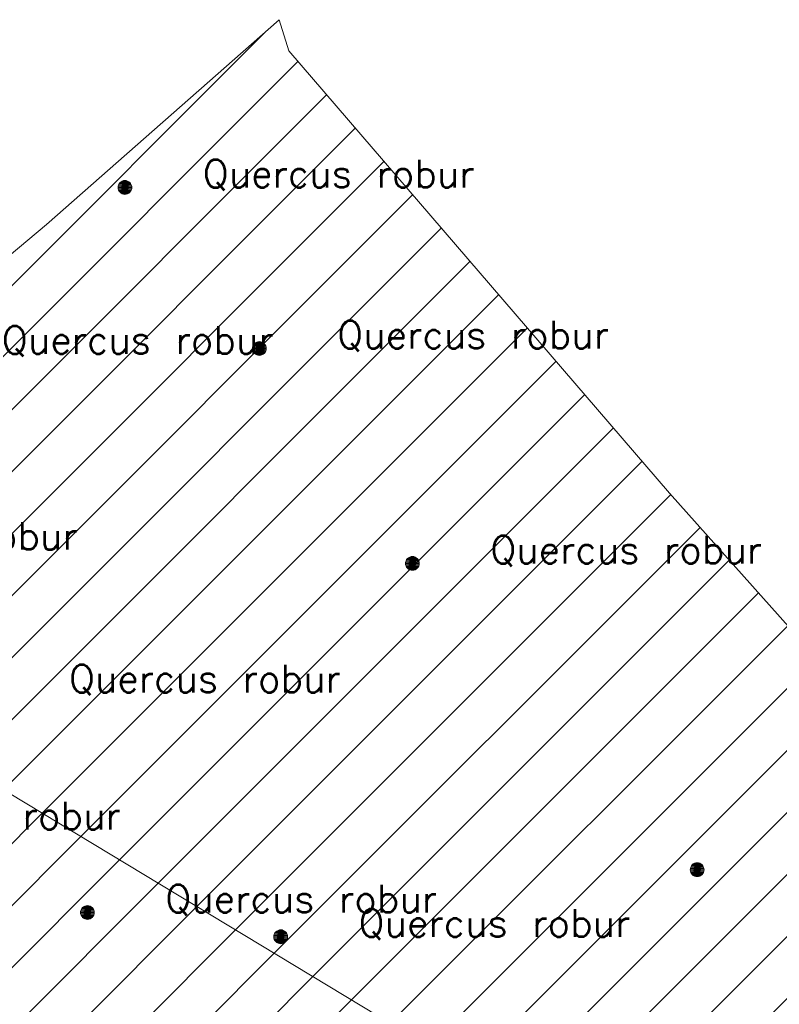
# Model space of a CAD drawing. Header units: metres. Extents: x 102852 to 106916, y 385458 to 392749.
# Tile 56 of 59: x 104938 to 104965, y 388369 to 388404. Entities that reach past the tile are written whole.
import ezdxf
from ezdxf.enums import TextEntityAlignment as Align

# ---------------------------------------------------------------- set-up
doc = ezdxf.new("R2010")
doc.units = ezdxf.units.M
for name, color, linetype, lineweight in [('0-BEPLANTING', 14, 'Continuous', 30), ('0-GRAS OM SPORTVELDEN', 2, 'Continuous', 30), ('B-WE-GR-STRUIK-G', 90, 'Continuous', 13), ('Bomen', 84, 'Continuous', 0), ('Boomsoort', 10, 'Continuous', 0)]:
    doc.layers.add(name, color=color, linetype=linetype, lineweight=lineweight)
doc.styles.add('Style-txt', font='txt.shx')
pattern_1 = [(45, (0, 0), (-1.122532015, 1.122532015), [])]

# ---------------------------------------------------------------- blocks, each defined once
blk = doc.blocks.new('MPOLYGON_240')
at = {"layer": 'Bomen', "flags": 128}
for points in [[(104946.249, 388392.593), (104946.244, 388392.545), (104946.744, 388392.545)], [(104946.244, 388392.545), (104946.249, 388392.496), (104946.739, 388392.496)], [(104946.244, 388392.545), (104946.744, 388392.545), (104946.739, 388392.496)], [(104946.263, 388392.64), (104946.249, 388392.593), (104946.739, 388392.593)], [(104946.249, 388392.593), (104946.739, 388392.593), (104946.744, 388392.545)], [(104946.249, 388392.496), (104946.263, 388392.449), (104946.725, 388392.449)], [(104946.249, 388392.496), (104946.739, 388392.496), (104946.725, 388392.449)], [(104946.286, 388392.684), (104946.263, 388392.64), (104946.725, 388392.64)], [(104946.263, 388392.64), (104946.725, 388392.64), (104946.739, 388392.593)], [(104946.317, 388392.721), (104946.286, 388392.684), (104946.702, 388392.684)], [(104946.286, 388392.684), (104946.702, 388392.684), (104946.725, 388392.64)], [(104946.355, 388392.753), (104946.317, 388392.721), (104946.671, 388392.721)], [(104946.317, 388392.721), (104946.671, 388392.721), (104946.702, 388392.684)], [(104946.398, 388392.776), (104946.355, 388392.753), (104946.633, 388392.753)], [(104946.355, 388392.753), (104946.633, 388392.753), (104946.671, 388392.721)], [(104946.445, 388392.79), (104946.398, 388392.776), (104946.589, 388392.776)], [(104946.398, 388392.776), (104946.589, 388392.776), (104946.633, 388392.753)], [(104946.494, 388392.795), (104946.445, 388392.79), (104946.543, 388392.79)], [(104946.445, 388392.79), (104946.543, 388392.79), (104946.589, 388392.776)], [(104946.263, 388392.449), (104946.286, 388392.406), (104946.702, 388392.406)], [(104946.263, 388392.449), (104946.725, 388392.449), (104946.702, 388392.406)], [(104946.286, 388392.406), (104946.317, 388392.368), (104946.671, 388392.368)], [(104946.286, 388392.406), (104946.702, 388392.406), (104946.671, 388392.368)], [(104946.317, 388392.368), (104946.355, 388392.337), (104946.633, 388392.337)], [(104946.317, 388392.368), (104946.671, 388392.368), (104946.633, 388392.337)], [(104946.355, 388392.337), (104946.398, 388392.314), (104946.589, 388392.314)], [(104946.355, 388392.337), (104946.633, 388392.337), (104946.589, 388392.314)], [(104946.398, 388392.314), (104946.445, 388392.3), (104946.543, 388392.3)], [(104946.398, 388392.314), (104946.589, 388392.314), (104946.543, 388392.3)], [(104946.445, 388392.3), (104946.543, 388392.3), (104946.494, 388392.295)]]:
    blk.add_lwpolyline(points, close=True, dxfattribs=at)
at = {"layer": 'Bomen', "color": 74, "true_color": 0x55aa00, "flags": 128}
for points in [[(104946.244, 388392.545), (104946.249, 388392.593)], [(104946.249, 388392.496), (104946.244, 388392.545)], [(104946.249, 388392.593), (104946.263, 388392.64)], [(104946.263, 388392.449), (104946.249, 388392.496)], [(104946.263, 388392.64), (104946.286, 388392.684)], [(104946.286, 388392.684), (104946.317, 388392.721)], [(104946.317, 388392.721), (104946.355, 388392.753)], [(104946.355, 388392.753), (104946.398, 388392.776)], [(104946.398, 388392.776), (104946.445, 388392.79)], [(104946.445, 388392.79), (104946.494, 388392.795)], [(104946.494, 388392.795), (104946.543, 388392.79)], [(104946.543, 388392.79), (104946.589, 388392.776)], [(104946.589, 388392.776), (104946.633, 388392.753)], [(104946.633, 388392.753), (104946.671, 388392.721)], [(104946.671, 388392.721), (104946.702, 388392.684)], [(104946.702, 388392.684), (104946.725, 388392.64)], [(104946.725, 388392.64), (104946.739, 388392.593)], [(104946.739, 388392.496), (104946.725, 388392.449)], [(104946.739, 388392.593), (104946.744, 388392.545)], [(104946.744, 388392.545), (104946.739, 388392.496)], [(104946.286, 388392.406), (104946.263, 388392.449)], [(104946.317, 388392.368), (104946.286, 388392.406)], [(104946.355, 388392.337), (104946.317, 388392.368)], [(104946.398, 388392.314), (104946.355, 388392.337)], [(104946.445, 388392.3), (104946.398, 388392.314)], [(104946.494, 388392.295), (104946.445, 388392.3)], [(104946.543, 388392.3), (104946.494, 388392.295)], [(104946.589, 388392.314), (104946.543, 388392.3)], [(104946.633, 388392.337), (104946.589, 388392.314)], [(104946.671, 388392.368), (104946.633, 388392.337)], [(104946.702, 388392.406), (104946.671, 388392.368)], [(104946.725, 388392.449), (104946.702, 388392.406)]]:
    blk.add_lwpolyline(points, dxfattribs=at)
at = {"layer": 'Bomen'}
for points in [[(104946.249, 388392.593), (104946.244, 388392.545), (104946.744, 388392.545)], [(104946.263, 388392.64), (104946.249, 388392.593), (104946.739, 388392.593)], [(104946.249, 388392.593), (104946.739, 388392.593), (104946.744, 388392.545)], [(104946.286, 388392.684), (104946.263, 388392.64), (104946.725, 388392.64)], [(104946.263, 388392.64), (104946.725, 388392.64), (104946.739, 388392.593)], [(104946.317, 388392.721), (104946.286, 388392.684), (104946.702, 388392.684)], [(104946.286, 388392.684), (104946.702, 388392.684), (104946.725, 388392.64)], [(104946.355, 388392.753), (104946.317, 388392.721), (104946.671, 388392.721)], [(104946.317, 388392.721), (104946.671, 388392.721), (104946.702, 388392.684)], [(104946.398, 388392.776), (104946.355, 388392.753), (104946.633, 388392.753)], [(104946.355, 388392.753), (104946.633, 388392.753), (104946.671, 388392.721)], [(104946.445, 388392.79), (104946.398, 388392.776), (104946.589, 388392.776)], [(104946.398, 388392.776), (104946.589, 388392.776), (104946.633, 388392.753)], [(104946.494, 388392.795), (104946.445, 388392.79), (104946.543, 388392.79)], [(104946.445, 388392.79), (104946.543, 388392.79), (104946.589, 388392.776)]]:
    blk.add_solid(points, dxfattribs=at)
at = {"layer": 'Bomen', "extrusion": (0, 0, -1)}
for points in [[(-104946.244, 388392.545), (-104946.249, 388392.496), (-104946.739, 388392.496)], [(-104946.244, 388392.545), (-104946.744, 388392.545), (-104946.739, 388392.496)], [(-104946.249, 388392.496), (-104946.263, 388392.449), (-104946.725, 388392.449)], [(-104946.249, 388392.496), (-104946.739, 388392.496), (-104946.725, 388392.449)], [(-104946.263, 388392.449), (-104946.286, 388392.406), (-104946.702, 388392.406)], [(-104946.263, 388392.449), (-104946.725, 388392.449), (-104946.702, 388392.406)], [(-104946.286, 388392.406), (-104946.317, 388392.368), (-104946.671, 388392.368)], [(-104946.286, 388392.406), (-104946.702, 388392.406), (-104946.671, 388392.368)], [(-104946.317, 388392.368), (-104946.355, 388392.337), (-104946.633, 388392.337)], [(-104946.317, 388392.368), (-104946.671, 388392.368), (-104946.633, 388392.337)], [(-104946.355, 388392.337), (-104946.398, 388392.314), (-104946.589, 388392.314)], [(-104946.355, 388392.337), (-104946.633, 388392.337), (-104946.589, 388392.314)], [(-104946.398, 388392.314), (-104946.445, 388392.3), (-104946.543, 388392.3)], [(-104946.398, 388392.314), (-104946.589, 388392.314), (-104946.543, 388392.3)], [(-104946.445, 388392.3), (-104946.543, 388392.3), (-104946.494, 388392.295)]]:
    blk.add_solid(points, dxfattribs=at)
blk = doc.blocks.new('MPOLYGON_245')
at = {"layer": 'Bomen', "flags": 128}
for points in [[(104947.091, 388371.428), (104947.06, 388371.39), (104947.475, 388371.39)], [(104947.129, 388371.459), (104947.091, 388371.428), (104947.444, 388371.428)], [(104947.091, 388371.428), (104947.444, 388371.428), (104947.475, 388371.39)], [(104947.172, 388371.482), (104947.129, 388371.459), (104947.407, 388371.459)], [(104947.129, 388371.459), (104947.407, 388371.459), (104947.444, 388371.428)], [(104947.219, 388371.497), (104947.172, 388371.482), (104947.363, 388371.482)], [(104947.172, 388371.482), (104947.363, 388371.482), (104947.407, 388371.459)], [(104947.268, 388371.501), (104947.219, 388371.497), (104947.316, 388371.497)], [(104947.219, 388371.497), (104947.316, 388371.497), (104947.363, 388371.482)], [(104947.022, 388371.3), (104947.018, 388371.251), (104947.518, 388371.251)], [(104947.018, 388371.251), (104947.022, 388371.203), (104947.513, 388371.203)], [(104947.018, 388371.251), (104947.518, 388371.251), (104947.513, 388371.203)], [(104947.037, 388371.347), (104947.022, 388371.3), (104947.513, 388371.3)], [(104947.022, 388371.3), (104947.513, 388371.3), (104947.518, 388371.251)], [(104947.022, 388371.203), (104947.037, 388371.156), (104947.499, 388371.156)], [(104947.022, 388371.203), (104947.513, 388371.203), (104947.499, 388371.156)], [(104947.06, 388371.39), (104947.037, 388371.347), (104947.499, 388371.347)], [(104947.037, 388371.347), (104947.499, 388371.347), (104947.513, 388371.3)], [(104947.037, 388371.156), (104947.06, 388371.113), (104947.475, 388371.113)], [(104947.037, 388371.156), (104947.499, 388371.156), (104947.475, 388371.113)], [(104947.06, 388371.39), (104947.475, 388371.39), (104947.499, 388371.347)], [(104947.06, 388371.113), (104947.091, 388371.075), (104947.444, 388371.075)], [(104947.06, 388371.113), (104947.475, 388371.113), (104947.444, 388371.075)], [(104947.091, 388371.075), (104947.129, 388371.044), (104947.407, 388371.044)], [(104947.091, 388371.075), (104947.444, 388371.075), (104947.407, 388371.044)], [(104947.129, 388371.044), (104947.172, 388371.02), (104947.363, 388371.02)], [(104947.129, 388371.044), (104947.407, 388371.044), (104947.363, 388371.02)], [(104947.172, 388371.02), (104947.219, 388371.006), (104947.316, 388371.006)], [(104947.172, 388371.02), (104947.363, 388371.02), (104947.316, 388371.006)], [(104947.219, 388371.006), (104947.316, 388371.006), (104947.268, 388371.001)]]:
    blk.add_lwpolyline(points, close=True, dxfattribs=at)
at = {"layer": 'Bomen', "color": 74, "true_color": 0x55aa00, "flags": 128}
for points in [[(104947.06, 388371.39), (104947.091, 388371.428)], [(104947.091, 388371.428), (104947.129, 388371.459)], [(104947.129, 388371.459), (104947.172, 388371.482)], [(104947.172, 388371.482), (104947.219, 388371.497)], [(104947.219, 388371.497), (104947.268, 388371.501)], [(104947.268, 388371.501), (104947.316, 388371.497)], [(104947.316, 388371.497), (104947.363, 388371.482)], [(104947.363, 388371.482), (104947.407, 388371.459)], [(104947.407, 388371.459), (104947.444, 388371.428)], [(104947.444, 388371.428), (104947.475, 388371.39)], [(104947.018, 388371.251), (104947.022, 388371.3)], [(104947.022, 388371.203), (104947.018, 388371.251)], [(104947.022, 388371.3), (104947.037, 388371.347)], [(104947.037, 388371.156), (104947.022, 388371.203)], [(104947.037, 388371.347), (104947.06, 388371.39)], [(104947.06, 388371.113), (104947.037, 388371.156)], [(104947.091, 388371.075), (104947.06, 388371.113)], [(104947.129, 388371.044), (104947.091, 388371.075)], [(104947.444, 388371.075), (104947.407, 388371.044)], [(104947.475, 388371.113), (104947.444, 388371.075)], [(104947.475, 388371.39), (104947.499, 388371.347)], [(104947.499, 388371.156), (104947.475, 388371.113)], [(104947.499, 388371.347), (104947.513, 388371.3)], [(104947.513, 388371.203), (104947.499, 388371.156)], [(104947.513, 388371.3), (104947.518, 388371.251)], [(104947.518, 388371.251), (104947.513, 388371.203)], [(104947.172, 388371.02), (104947.129, 388371.044)], [(104947.219, 388371.006), (104947.172, 388371.02)], [(104947.268, 388371.001), (104947.219, 388371.006)], [(104947.316, 388371.006), (104947.268, 388371.001)], [(104947.363, 388371.02), (104947.316, 388371.006)], [(104947.407, 388371.044), (104947.363, 388371.02)]]:
    blk.add_lwpolyline(points, dxfattribs=at)
at = {"layer": 'Bomen'}
for points in [[(104947.091, 388371.428), (104947.06, 388371.39), (104947.475, 388371.39)], [(104947.129, 388371.459), (104947.091, 388371.428), (104947.444, 388371.428)], [(104947.091, 388371.428), (104947.444, 388371.428), (104947.475, 388371.39)], [(104947.172, 388371.482), (104947.129, 388371.459), (104947.407, 388371.459)], [(104947.129, 388371.459), (104947.407, 388371.459), (104947.444, 388371.428)], [(104947.219, 388371.497), (104947.172, 388371.482), (104947.363, 388371.482)], [(104947.172, 388371.482), (104947.363, 388371.482), (104947.407, 388371.459)], [(104947.268, 388371.501), (104947.219, 388371.497), (104947.316, 388371.497)], [(104947.219, 388371.497), (104947.316, 388371.497), (104947.363, 388371.482)], [(104947.022, 388371.3), (104947.018, 388371.251), (104947.518, 388371.251)], [(104947.037, 388371.347), (104947.022, 388371.3), (104947.513, 388371.3)], [(104947.022, 388371.3), (104947.513, 388371.3), (104947.518, 388371.251)], [(104947.06, 388371.39), (104947.037, 388371.347), (104947.499, 388371.347)], [(104947.037, 388371.347), (104947.499, 388371.347), (104947.513, 388371.3)], [(104947.06, 388371.39), (104947.475, 388371.39), (104947.499, 388371.347)]]:
    blk.add_solid(points, dxfattribs=at)
at = {"layer": 'Bomen', "extrusion": (0, 0, -1)}
for points in [[(-104947.018, 388371.251), (-104947.022, 388371.203), (-104947.513, 388371.203)], [(-104947.018, 388371.251), (-104947.518, 388371.251), (-104947.513, 388371.203)], [(-104947.022, 388371.203), (-104947.037, 388371.156), (-104947.499, 388371.156)], [(-104947.022, 388371.203), (-104947.513, 388371.203), (-104947.499, 388371.156)], [(-104947.037, 388371.156), (-104947.06, 388371.113), (-104947.475, 388371.113)], [(-104947.037, 388371.156), (-104947.499, 388371.156), (-104947.475, 388371.113)], [(-104947.06, 388371.113), (-104947.091, 388371.075), (-104947.444, 388371.075)], [(-104947.06, 388371.113), (-104947.475, 388371.113), (-104947.444, 388371.075)], [(-104947.091, 388371.075), (-104947.129, 388371.044), (-104947.407, 388371.044)], [(-104947.091, 388371.075), (-104947.444, 388371.075), (-104947.407, 388371.044)], [(-104947.129, 388371.044), (-104947.172, 388371.02), (-104947.363, 388371.02)], [(-104947.129, 388371.044), (-104947.407, 388371.044), (-104947.363, 388371.02)], [(-104947.172, 388371.02), (-104947.219, 388371.006), (-104947.316, 388371.006)], [(-104947.172, 388371.02), (-104947.363, 388371.02), (-104947.316, 388371.006)], [(-104947.219, 388371.006), (-104947.316, 388371.006), (-104947.268, 388371.001)]]:
    blk.add_solid(points, dxfattribs=at)
blk = doc.blocks.new('MPOLYGON_266')
at = {"layer": 'Bomen', "flags": 128}
for points in [[(104962.301, 388373.925), (104962.254, 388373.911), (104962.446, 388373.911)], [(104962.35, 388373.93), (104962.301, 388373.925), (104962.399, 388373.925)], [(104962.301, 388373.925), (104962.399, 388373.925), (104962.446, 388373.911)], [(104962.105, 388373.729), (104962.1, 388373.68), (104962.6, 388373.68)], [(104962.1, 388373.68), (104962.105, 388373.631), (104962.595, 388373.631)], [(104962.1, 388373.68), (104962.6, 388373.68), (104962.595, 388373.631)], [(104962.119, 388373.776), (104962.105, 388373.729), (104962.595, 388373.729)], [(104962.105, 388373.729), (104962.595, 388373.729), (104962.6, 388373.68)], [(104962.105, 388373.631), (104962.119, 388373.584), (104962.581, 388373.584)], [(104962.105, 388373.631), (104962.595, 388373.631), (104962.581, 388373.584)], [(104962.142, 388373.819), (104962.119, 388373.776), (104962.581, 388373.776)], [(104962.119, 388373.776), (104962.581, 388373.776), (104962.595, 388373.729)], [(104962.119, 388373.584), (104962.142, 388373.541), (104962.558, 388373.541)], [(104962.119, 388373.584), (104962.581, 388373.584), (104962.558, 388373.541)], [(104962.173, 388373.857), (104962.142, 388373.819), (104962.558, 388373.819)], [(104962.142, 388373.819), (104962.558, 388373.819), (104962.581, 388373.776)], [(104962.211, 388373.888), (104962.173, 388373.857), (104962.527, 388373.857)], [(104962.173, 388373.857), (104962.527, 388373.857), (104962.558, 388373.819)], [(104962.254, 388373.911), (104962.211, 388373.888), (104962.489, 388373.888)], [(104962.211, 388373.888), (104962.489, 388373.888), (104962.527, 388373.857)], [(104962.254, 388373.911), (104962.446, 388373.911), (104962.489, 388373.888)], [(104962.142, 388373.541), (104962.173, 388373.503), (104962.527, 388373.503)], [(104962.142, 388373.541), (104962.558, 388373.541), (104962.527, 388373.503)], [(104962.173, 388373.503), (104962.211, 388373.472), (104962.489, 388373.472)], [(104962.173, 388373.503), (104962.527, 388373.503), (104962.489, 388373.472)], [(104962.211, 388373.472), (104962.254, 388373.449), (104962.446, 388373.449)], [(104962.211, 388373.472), (104962.489, 388373.472), (104962.446, 388373.449)], [(104962.254, 388373.449), (104962.301, 388373.435), (104962.399, 388373.435)], [(104962.254, 388373.449), (104962.446, 388373.449), (104962.399, 388373.435)], [(104962.301, 388373.435), (104962.399, 388373.435), (104962.35, 388373.43)]]:
    blk.add_lwpolyline(points, close=True, dxfattribs=at)
at = {"layer": 'Bomen', "color": 74, "true_color": 0x55aa00, "flags": 128}
for points in [[(104962.254, 388373.911), (104962.301, 388373.925)], [(104962.301, 388373.925), (104962.35, 388373.93)], [(104962.35, 388373.93), (104962.399, 388373.925)], [(104962.399, 388373.925), (104962.446, 388373.911)], [(104962.1, 388373.68), (104962.105, 388373.729)], [(104962.105, 388373.631), (104962.1, 388373.68)], [(104962.105, 388373.729), (104962.119, 388373.776)], [(104962.119, 388373.584), (104962.105, 388373.631)], [(104962.119, 388373.776), (104962.142, 388373.819)], [(104962.142, 388373.541), (104962.119, 388373.584)], [(104962.142, 388373.819), (104962.173, 388373.857)], [(104962.173, 388373.857), (104962.211, 388373.888)], [(104962.211, 388373.888), (104962.254, 388373.911)], [(104962.446, 388373.911), (104962.489, 388373.888)], [(104962.489, 388373.888), (104962.527, 388373.857)], [(104962.527, 388373.857), (104962.558, 388373.819)], [(104962.558, 388373.819), (104962.581, 388373.776)], [(104962.581, 388373.584), (104962.558, 388373.541)], [(104962.581, 388373.776), (104962.595, 388373.729)], [(104962.595, 388373.631), (104962.581, 388373.584)], [(104962.595, 388373.729), (104962.6, 388373.68)], [(104962.6, 388373.68), (104962.595, 388373.631)], [(104962.173, 388373.503), (104962.142, 388373.541)], [(104962.211, 388373.472), (104962.173, 388373.503)], [(104962.254, 388373.449), (104962.211, 388373.472)], [(104962.301, 388373.435), (104962.254, 388373.449)], [(104962.35, 388373.43), (104962.301, 388373.435)], [(104962.399, 388373.435), (104962.35, 388373.43)], [(104962.446, 388373.449), (104962.399, 388373.435)], [(104962.489, 388373.472), (104962.446, 388373.449)], [(104962.527, 388373.503), (104962.489, 388373.472)], [(104962.558, 388373.541), (104962.527, 388373.503)]]:
    blk.add_lwpolyline(points, dxfattribs=at)
at = {"layer": 'Bomen'}
for points in [[(104962.301, 388373.925), (104962.254, 388373.911), (104962.446, 388373.911)], [(104962.35, 388373.93), (104962.301, 388373.925), (104962.399, 388373.925)], [(104962.301, 388373.925), (104962.399, 388373.925), (104962.446, 388373.911)], [(104962.105, 388373.729), (104962.1, 388373.68), (104962.6, 388373.68)], [(104962.119, 388373.776), (104962.105, 388373.729), (104962.595, 388373.729)], [(104962.105, 388373.729), (104962.595, 388373.729), (104962.6, 388373.68)], [(104962.142, 388373.819), (104962.119, 388373.776), (104962.581, 388373.776)], [(104962.119, 388373.776), (104962.581, 388373.776), (104962.595, 388373.729)], [(104962.173, 388373.857), (104962.142, 388373.819), (104962.558, 388373.819)], [(104962.142, 388373.819), (104962.558, 388373.819), (104962.581, 388373.776)], [(104962.211, 388373.888), (104962.173, 388373.857), (104962.527, 388373.857)], [(104962.173, 388373.857), (104962.527, 388373.857), (104962.558, 388373.819)], [(104962.254, 388373.911), (104962.211, 388373.888), (104962.489, 388373.888)], [(104962.211, 388373.888), (104962.489, 388373.888), (104962.527, 388373.857)], [(104962.254, 388373.911), (104962.446, 388373.911), (104962.489, 388373.888)]]:
    blk.add_solid(points, dxfattribs=at)
at = {"layer": 'Bomen', "extrusion": (0, 0, -1)}
for points in [[(-104962.1, 388373.68), (-104962.105, 388373.631), (-104962.595, 388373.631)], [(-104962.1, 388373.68), (-104962.6, 388373.68), (-104962.595, 388373.631)], [(-104962.105, 388373.631), (-104962.119, 388373.584), (-104962.581, 388373.584)], [(-104962.105, 388373.631), (-104962.595, 388373.631), (-104962.581, 388373.584)], [(-104962.119, 388373.584), (-104962.142, 388373.541), (-104962.558, 388373.541)], [(-104962.119, 388373.584), (-104962.581, 388373.584), (-104962.558, 388373.541)], [(-104962.142, 388373.541), (-104962.173, 388373.503), (-104962.527, 388373.503)], [(-104962.142, 388373.541), (-104962.558, 388373.541), (-104962.527, 388373.503)], [(-104962.173, 388373.503), (-104962.211, 388373.472), (-104962.489, 388373.472)], [(-104962.173, 388373.503), (-104962.527, 388373.503), (-104962.489, 388373.472)], [(-104962.211, 388373.472), (-104962.254, 388373.449), (-104962.446, 388373.449)], [(-104962.211, 388373.472), (-104962.489, 388373.472), (-104962.446, 388373.449)], [(-104962.254, 388373.449), (-104962.301, 388373.435), (-104962.399, 388373.435)], [(-104962.254, 388373.449), (-104962.446, 388373.449), (-104962.399, 388373.435)], [(-104962.301, 388373.435), (-104962.399, 388373.435), (-104962.35, 388373.43)]]:
    blk.add_solid(points, dxfattribs=at)
blk = doc.blocks.new('MPOLYGON_359')
at = {"layer": 'Bomen', "flags": 128}
for points in [[(104941.418, 388398.517), (104941.395, 388398.474), (104941.857, 388398.474)], [(104941.449, 388398.555), (104941.418, 388398.517), (104941.834, 388398.517)], [(104941.418, 388398.517), (104941.834, 388398.517), (104941.857, 388398.474)], [(104941.487, 388398.586), (104941.449, 388398.555), (104941.803, 388398.555)], [(104941.449, 388398.555), (104941.803, 388398.555), (104941.834, 388398.517)], [(104941.53, 388398.609), (104941.487, 388398.586), (104941.765, 388398.586)], [(104941.487, 388398.586), (104941.765, 388398.586), (104941.803, 388398.555)], [(104941.577, 388398.623), (104941.53, 388398.609), (104941.721, 388398.609)], [(104941.53, 388398.609), (104941.721, 388398.609), (104941.765, 388398.586)], [(104941.626, 388398.628), (104941.577, 388398.623), (104941.675, 388398.623)], [(104941.577, 388398.623), (104941.675, 388398.623), (104941.721, 388398.609)], [(104941.381, 388398.427), (104941.376, 388398.378), (104941.876, 388398.378)], [(104941.376, 388398.378), (104941.381, 388398.329), (104941.871, 388398.329)], [(104941.376, 388398.378), (104941.876, 388398.378), (104941.871, 388398.329)], [(104941.395, 388398.474), (104941.381, 388398.427), (104941.871, 388398.427)], [(104941.381, 388398.427), (104941.871, 388398.427), (104941.876, 388398.378)], [(104941.381, 388398.329), (104941.395, 388398.282), (104941.857, 388398.282)], [(104941.381, 388398.329), (104941.871, 388398.329), (104941.857, 388398.282)], [(104941.395, 388398.474), (104941.857, 388398.474), (104941.871, 388398.427)], [(104941.395, 388398.282), (104941.418, 388398.239), (104941.834, 388398.239)], [(104941.395, 388398.282), (104941.857, 388398.282), (104941.834, 388398.239)], [(104941.418, 388398.239), (104941.449, 388398.201), (104941.803, 388398.201)], [(104941.418, 388398.239), (104941.834, 388398.239), (104941.803, 388398.201)], [(104941.449, 388398.201), (104941.487, 388398.17), (104941.765, 388398.17)], [(104941.449, 388398.201), (104941.803, 388398.201), (104941.765, 388398.17)], [(104941.487, 388398.17), (104941.53, 388398.147), (104941.721, 388398.147)], [(104941.487, 388398.17), (104941.765, 388398.17), (104941.721, 388398.147)], [(104941.53, 388398.147), (104941.577, 388398.133), (104941.675, 388398.133)], [(104941.53, 388398.147), (104941.721, 388398.147), (104941.675, 388398.133)], [(104941.577, 388398.133), (104941.675, 388398.133), (104941.626, 388398.128)]]:
    blk.add_lwpolyline(points, close=True, dxfattribs=at)
at = {"layer": 'Bomen', "color": 74, "true_color": 0x55aa00, "flags": 128}
for points in [[(104941.395, 388398.474), (104941.418, 388398.517)], [(104941.418, 388398.517), (104941.449, 388398.555)], [(104941.449, 388398.555), (104941.487, 388398.586)], [(104941.487, 388398.586), (104941.53, 388398.609)], [(104941.53, 388398.609), (104941.577, 388398.623)], [(104941.577, 388398.623), (104941.626, 388398.628)], [(104941.626, 388398.628), (104941.675, 388398.623)], [(104941.675, 388398.623), (104941.721, 388398.609)], [(104941.721, 388398.609), (104941.765, 388398.586)], [(104941.765, 388398.586), (104941.803, 388398.555)], [(104941.803, 388398.555), (104941.834, 388398.517)], [(104941.834, 388398.517), (104941.857, 388398.474)], [(104941.376, 388398.378), (104941.381, 388398.427)], [(104941.381, 388398.329), (104941.376, 388398.378)], [(104941.381, 388398.427), (104941.395, 388398.474)], [(104941.395, 388398.282), (104941.381, 388398.329)], [(104941.418, 388398.239), (104941.395, 388398.282)], [(104941.449, 388398.201), (104941.418, 388398.239)], [(104941.487, 388398.17), (104941.449, 388398.201)], [(104941.53, 388398.147), (104941.487, 388398.17)], [(104941.765, 388398.17), (104941.721, 388398.147)], [(104941.803, 388398.201), (104941.765, 388398.17)], [(104941.834, 388398.239), (104941.803, 388398.201)], [(104941.857, 388398.282), (104941.834, 388398.239)], [(104941.857, 388398.474), (104941.871, 388398.427)], [(104941.871, 388398.329), (104941.857, 388398.282)], [(104941.871, 388398.427), (104941.876, 388398.378)], [(104941.876, 388398.378), (104941.871, 388398.329)], [(104941.577, 388398.133), (104941.53, 388398.147)], [(104941.626, 388398.128), (104941.577, 388398.133)], [(104941.675, 388398.133), (104941.626, 388398.128)], [(104941.721, 388398.147), (104941.675, 388398.133)]]:
    blk.add_lwpolyline(points, dxfattribs=at)
at = {"layer": 'Bomen'}
for points in [[(104941.418, 388398.517), (104941.395, 388398.474), (104941.857, 388398.474)], [(104941.449, 388398.555), (104941.418, 388398.517), (104941.834, 388398.517)], [(104941.418, 388398.517), (104941.834, 388398.517), (104941.857, 388398.474)], [(104941.487, 388398.586), (104941.449, 388398.555), (104941.803, 388398.555)], [(104941.449, 388398.555), (104941.803, 388398.555), (104941.834, 388398.517)], [(104941.53, 388398.609), (104941.487, 388398.586), (104941.765, 388398.586)], [(104941.487, 388398.586), (104941.765, 388398.586), (104941.803, 388398.555)], [(104941.577, 388398.623), (104941.53, 388398.609), (104941.721, 388398.609)], [(104941.53, 388398.609), (104941.721, 388398.609), (104941.765, 388398.586)], [(104941.626, 388398.628), (104941.577, 388398.623), (104941.675, 388398.623)], [(104941.577, 388398.623), (104941.675, 388398.623), (104941.721, 388398.609)], [(104941.381, 388398.427), (104941.376, 388398.378), (104941.876, 388398.378)], [(104941.395, 388398.474), (104941.381, 388398.427), (104941.871, 388398.427)], [(104941.381, 388398.427), (104941.871, 388398.427), (104941.876, 388398.378)], [(104941.395, 388398.474), (104941.857, 388398.474), (104941.871, 388398.427)]]:
    blk.add_solid(points, dxfattribs=at)
at = {"layer": 'Bomen', "extrusion": (0, 0, -1)}
for points in [[(-104941.376, 388398.378), (-104941.381, 388398.329), (-104941.871, 388398.329)], [(-104941.376, 388398.378), (-104941.876, 388398.378), (-104941.871, 388398.329)], [(-104941.381, 388398.329), (-104941.395, 388398.282), (-104941.857, 388398.282)], [(-104941.381, 388398.329), (-104941.871, 388398.329), (-104941.857, 388398.282)], [(-104941.395, 388398.282), (-104941.418, 388398.239), (-104941.834, 388398.239)], [(-104941.395, 388398.282), (-104941.857, 388398.282), (-104941.834, 388398.239)], [(-104941.418, 388398.239), (-104941.449, 388398.201), (-104941.803, 388398.201)], [(-104941.418, 388398.239), (-104941.834, 388398.239), (-104941.803, 388398.201)], [(-104941.449, 388398.201), (-104941.487, 388398.17), (-104941.765, 388398.17)], [(-104941.449, 388398.201), (-104941.803, 388398.201), (-104941.765, 388398.17)], [(-104941.487, 388398.17), (-104941.53, 388398.147), (-104941.721, 388398.147)], [(-104941.487, 388398.17), (-104941.765, 388398.17), (-104941.721, 388398.147)], [(-104941.53, 388398.147), (-104941.577, 388398.133), (-104941.675, 388398.133)], [(-104941.53, 388398.147), (-104941.721, 388398.147), (-104941.675, 388398.133)], [(-104941.577, 388398.133), (-104941.675, 388398.133), (-104941.626, 388398.128)]]:
    blk.add_solid(points, dxfattribs=at)
blk = doc.blocks.new('MPOLYGON_373')
at = {"layer": 'Bomen', "flags": 128}
for points in [[(104951.898, 388384.974), (104951.86, 388384.943), (104952.214, 388384.943)], [(104951.941, 388384.997), (104951.898, 388384.974), (104952.176, 388384.974)], [(104951.898, 388384.974), (104952.176, 388384.974), (104952.214, 388384.943)], [(104951.988, 388385.012), (104951.941, 388384.997), (104952.133, 388384.997)], [(104951.941, 388384.997), (104952.133, 388384.997), (104952.176, 388384.974)], [(104952.037, 388385.017), (104951.988, 388385.012), (104952.086, 388385.012)], [(104951.988, 388385.012), (104952.086, 388385.012), (104952.133, 388384.997)], [(104951.792, 388384.815), (104951.787, 388384.767), (104952.287, 388384.767)], [(104951.787, 388384.767), (104951.792, 388384.718), (104952.282, 388384.718)], [(104951.787, 388384.767), (104952.287, 388384.767), (104952.282, 388384.718)], [(104951.806, 388384.862), (104951.792, 388384.815), (104952.282, 388384.815)], [(104951.792, 388384.815), (104952.282, 388384.815), (104952.287, 388384.767)], [(104951.792, 388384.718), (104951.806, 388384.671), (104952.268, 388384.671)], [(104951.792, 388384.718), (104952.282, 388384.718), (104952.268, 388384.671)], [(104951.829, 388384.905), (104951.806, 388384.862), (104952.268, 388384.862)], [(104951.806, 388384.862), (104952.268, 388384.862), (104952.282, 388384.815)], [(104951.806, 388384.671), (104951.829, 388384.628), (104952.245, 388384.628)], [(104951.806, 388384.671), (104952.268, 388384.671), (104952.245, 388384.628)], [(104951.86, 388384.943), (104951.829, 388384.905), (104952.245, 388384.905)], [(104951.829, 388384.905), (104952.245, 388384.905), (104952.268, 388384.862)], [(104951.829, 388384.628), (104951.86, 388384.59), (104952.214, 388384.59)], [(104951.829, 388384.628), (104952.245, 388384.628), (104952.214, 388384.59)], [(104951.86, 388384.943), (104952.214, 388384.943), (104952.245, 388384.905)], [(104951.86, 388384.59), (104951.898, 388384.559), (104952.176, 388384.559)], [(104951.86, 388384.59), (104952.214, 388384.59), (104952.176, 388384.559)], [(104951.898, 388384.559), (104951.941, 388384.536), (104952.133, 388384.536)], [(104951.898, 388384.559), (104952.176, 388384.559), (104952.133, 388384.536)], [(104951.941, 388384.536), (104951.988, 388384.521), (104952.086, 388384.521)], [(104951.941, 388384.536), (104952.133, 388384.536), (104952.086, 388384.521)], [(104951.988, 388384.521), (104952.086, 388384.521), (104952.037, 388384.517)]]:
    blk.add_lwpolyline(points, close=True, dxfattribs=at)
at = {"layer": 'Bomen', "color": 74, "true_color": 0x55aa00, "flags": 128}
for points in [[(104951.86, 388384.943), (104951.898, 388384.974)], [(104951.898, 388384.974), (104951.941, 388384.997)], [(104951.941, 388384.997), (104951.988, 388385.012)], [(104951.988, 388385.012), (104952.037, 388385.017)], [(104952.037, 388385.017), (104952.086, 388385.012)], [(104952.086, 388385.012), (104952.133, 388384.997)], [(104952.133, 388384.997), (104952.176, 388384.974)], [(104952.176, 388384.974), (104952.214, 388384.943)], [(104951.787, 388384.767), (104951.792, 388384.815)], [(104951.792, 388384.718), (104951.787, 388384.767)], [(104951.792, 388384.815), (104951.806, 388384.862)], [(104951.806, 388384.671), (104951.792, 388384.718)], [(104951.806, 388384.862), (104951.829, 388384.905)], [(104951.829, 388384.628), (104951.806, 388384.671)], [(104951.829, 388384.905), (104951.86, 388384.943)], [(104951.86, 388384.59), (104951.829, 388384.628)], [(104952.214, 388384.943), (104952.245, 388384.905)], [(104952.245, 388384.628), (104952.214, 388384.59)], [(104952.245, 388384.905), (104952.268, 388384.862)], [(104952.268, 388384.671), (104952.245, 388384.628)], [(104952.268, 388384.862), (104952.282, 388384.815)], [(104952.282, 388384.718), (104952.268, 388384.671)], [(104952.282, 388384.815), (104952.287, 388384.767)], [(104952.287, 388384.767), (104952.282, 388384.718)], [(104951.898, 388384.559), (104951.86, 388384.59)], [(104951.941, 388384.536), (104951.898, 388384.559)], [(104951.988, 388384.521), (104951.941, 388384.536)], [(104952.037, 388384.517), (104951.988, 388384.521)], [(104952.086, 388384.521), (104952.037, 388384.517)], [(104952.133, 388384.536), (104952.086, 388384.521)], [(104952.176, 388384.559), (104952.133, 388384.536)], [(104952.214, 388384.59), (104952.176, 388384.559)]]:
    blk.add_lwpolyline(points, dxfattribs=at)
at = {"layer": 'Bomen'}
for points in [[(104951.898, 388384.974), (104951.86, 388384.943), (104952.214, 388384.943)], [(104951.941, 388384.997), (104951.898, 388384.974), (104952.176, 388384.974)], [(104951.898, 388384.974), (104952.176, 388384.974), (104952.214, 388384.943)], [(104951.988, 388385.012), (104951.941, 388384.997), (104952.133, 388384.997)], [(104951.941, 388384.997), (104952.133, 388384.997), (104952.176, 388384.974)], [(104952.037, 388385.017), (104951.988, 388385.012), (104952.086, 388385.012)], [(104951.988, 388385.012), (104952.086, 388385.012), (104952.133, 388384.997)], [(104951.792, 388384.815), (104951.787, 388384.767), (104952.287, 388384.767)], [(104951.806, 388384.862), (104951.792, 388384.815), (104952.282, 388384.815)], [(104951.792, 388384.815), (104952.282, 388384.815), (104952.287, 388384.767)], [(104951.829, 388384.905), (104951.806, 388384.862), (104952.268, 388384.862)], [(104951.806, 388384.862), (104952.268, 388384.862), (104952.282, 388384.815)], [(104951.86, 388384.943), (104951.829, 388384.905), (104952.245, 388384.905)], [(104951.829, 388384.905), (104952.245, 388384.905), (104952.268, 388384.862)], [(104951.86, 388384.943), (104952.214, 388384.943), (104952.245, 388384.905)]]:
    blk.add_solid(points, dxfattribs=at)
at = {"layer": 'Bomen', "extrusion": (0, 0, -1)}
for points in [[(-104951.787, 388384.767), (-104951.792, 388384.718), (-104952.282, 388384.718)], [(-104951.787, 388384.767), (-104952.287, 388384.767), (-104952.282, 388384.718)], [(-104951.792, 388384.718), (-104951.806, 388384.671), (-104952.268, 388384.671)], [(-104951.792, 388384.718), (-104952.282, 388384.718), (-104952.268, 388384.671)], [(-104951.806, 388384.671), (-104951.829, 388384.628), (-104952.245, 388384.628)], [(-104951.806, 388384.671), (-104952.268, 388384.671), (-104952.245, 388384.628)], [(-104951.829, 388384.628), (-104951.86, 388384.59), (-104952.214, 388384.59)], [(-104951.829, 388384.628), (-104952.245, 388384.628), (-104952.214, 388384.59)], [(-104951.86, 388384.59), (-104951.898, 388384.559), (-104952.176, 388384.559)], [(-104951.86, 388384.59), (-104952.214, 388384.59), (-104952.176, 388384.559)], [(-104951.898, 388384.559), (-104951.941, 388384.536), (-104952.133, 388384.536)], [(-104951.898, 388384.559), (-104952.176, 388384.559), (-104952.133, 388384.536)], [(-104951.941, 388384.536), (-104951.988, 388384.521), (-104952.086, 388384.521)], [(-104951.941, 388384.536), (-104952.133, 388384.536), (-104952.086, 388384.521)], [(-104951.988, 388384.521), (-104952.086, 388384.521), (-104952.037, 388384.517)]]:
    blk.add_solid(points, dxfattribs=at)
blk = doc.blocks.new('MPOLYGON_377')
at = {"layer": 'Bomen', "flags": 128}
for points in [[(104940.022, 388372.18), (104940.018, 388372.131), (104940.518, 388372.131)], [(104940.037, 388372.227), (104940.022, 388372.18), (104940.513, 388372.18)], [(104940.022, 388372.18), (104940.513, 388372.18), (104940.518, 388372.131)], [(104940.06, 388372.27), (104940.037, 388372.227), (104940.499, 388372.227)], [(104940.037, 388372.227), (104940.499, 388372.227), (104940.513, 388372.18)], [(104940.091, 388372.308), (104940.06, 388372.27), (104940.475, 388372.27)], [(104940.06, 388372.27), (104940.475, 388372.27), (104940.499, 388372.227)], [(104940.129, 388372.339), (104940.091, 388372.308), (104940.444, 388372.308)], [(104940.091, 388372.308), (104940.444, 388372.308), (104940.475, 388372.27)], [(104940.172, 388372.362), (104940.129, 388372.339), (104940.407, 388372.339)], [(104940.129, 388372.339), (104940.407, 388372.339), (104940.444, 388372.308)], [(104940.219, 388372.377), (104940.172, 388372.362), (104940.363, 388372.362)], [(104940.172, 388372.362), (104940.363, 388372.362), (104940.407, 388372.339)], [(104940.268, 388372.381), (104940.219, 388372.377), (104940.316, 388372.377)], [(104940.219, 388372.377), (104940.316, 388372.377), (104940.363, 388372.362)], [(104940.018, 388372.131), (104940.022, 388372.083), (104940.513, 388372.083)], [(104940.018, 388372.131), (104940.518, 388372.131), (104940.513, 388372.083)], [(104940.022, 388372.083), (104940.037, 388372.036), (104940.499, 388372.036)], [(104940.022, 388372.083), (104940.513, 388372.083), (104940.499, 388372.036)], [(104940.037, 388372.036), (104940.06, 388371.993), (104940.475, 388371.993)], [(104940.037, 388372.036), (104940.499, 388372.036), (104940.475, 388371.993)], [(104940.06, 388371.993), (104940.091, 388371.955), (104940.444, 388371.955)], [(104940.06, 388371.993), (104940.475, 388371.993), (104940.444, 388371.955)], [(104940.091, 388371.955), (104940.129, 388371.924), (104940.407, 388371.924)], [(104940.091, 388371.955), (104940.444, 388371.955), (104940.407, 388371.924)], [(104940.129, 388371.924), (104940.172, 388371.9), (104940.363, 388371.9)], [(104940.129, 388371.924), (104940.407, 388371.924), (104940.363, 388371.9)], [(104940.172, 388371.9), (104940.219, 388371.886), (104940.316, 388371.886)], [(104940.172, 388371.9), (104940.363, 388371.9), (104940.316, 388371.886)], [(104940.219, 388371.886), (104940.316, 388371.886), (104940.268, 388371.881)]]:
    blk.add_lwpolyline(points, close=True, dxfattribs=at)
at = {"layer": 'Bomen', "color": 74, "true_color": 0x55aa00, "flags": 128}
for points in [[(104940.018, 388372.131), (104940.022, 388372.18)], [(104940.022, 388372.18), (104940.037, 388372.227)], [(104940.037, 388372.227), (104940.06, 388372.27)], [(104940.06, 388372.27), (104940.091, 388372.308)], [(104940.091, 388372.308), (104940.129, 388372.339)], [(104940.129, 388372.339), (104940.172, 388372.362)], [(104940.172, 388372.362), (104940.219, 388372.377)], [(104940.219, 388372.377), (104940.268, 388372.381)], [(104940.268, 388372.381), (104940.316, 388372.377)], [(104940.316, 388372.377), (104940.363, 388372.362)], [(104940.363, 388372.362), (104940.407, 388372.339)], [(104940.407, 388372.339), (104940.444, 388372.308)], [(104940.444, 388372.308), (104940.475, 388372.27)], [(104940.475, 388372.27), (104940.499, 388372.227)], [(104940.499, 388372.227), (104940.513, 388372.18)], [(104940.513, 388372.18), (104940.518, 388372.131)], [(104940.022, 388372.083), (104940.018, 388372.131)], [(104940.037, 388372.036), (104940.022, 388372.083)], [(104940.06, 388371.993), (104940.037, 388372.036)], [(104940.091, 388371.955), (104940.06, 388371.993)], [(104940.129, 388371.924), (104940.091, 388371.955)], [(104940.172, 388371.9), (104940.129, 388371.924)], [(104940.219, 388371.886), (104940.172, 388371.9)], [(104940.268, 388371.881), (104940.219, 388371.886)], [(104940.316, 388371.886), (104940.268, 388371.881)], [(104940.363, 388371.9), (104940.316, 388371.886)], [(104940.407, 388371.924), (104940.363, 388371.9)], [(104940.444, 388371.955), (104940.407, 388371.924)], [(104940.475, 388371.993), (104940.444, 388371.955)], [(104940.499, 388372.036), (104940.475, 388371.993)], [(104940.513, 388372.083), (104940.499, 388372.036)], [(104940.518, 388372.131), (104940.513, 388372.083)]]:
    blk.add_lwpolyline(points, dxfattribs=at)
at = {"layer": 'Bomen'}
for points in [[(104940.022, 388372.18), (104940.018, 388372.131), (104940.518, 388372.131)], [(104940.037, 388372.227), (104940.022, 388372.18), (104940.513, 388372.18)], [(104940.022, 388372.18), (104940.513, 388372.18), (104940.518, 388372.131)], [(104940.06, 388372.27), (104940.037, 388372.227), (104940.499, 388372.227)], [(104940.037, 388372.227), (104940.499, 388372.227), (104940.513, 388372.18)], [(104940.091, 388372.308), (104940.06, 388372.27), (104940.475, 388372.27)], [(104940.06, 388372.27), (104940.475, 388372.27), (104940.499, 388372.227)], [(104940.129, 388372.339), (104940.091, 388372.308), (104940.444, 388372.308)], [(104940.091, 388372.308), (104940.444, 388372.308), (104940.475, 388372.27)], [(104940.172, 388372.362), (104940.129, 388372.339), (104940.407, 388372.339)], [(104940.129, 388372.339), (104940.407, 388372.339), (104940.444, 388372.308)], [(104940.219, 388372.377), (104940.172, 388372.362), (104940.363, 388372.362)], [(104940.172, 388372.362), (104940.363, 388372.362), (104940.407, 388372.339)], [(104940.268, 388372.381), (104940.219, 388372.377), (104940.316, 388372.377)], [(104940.219, 388372.377), (104940.316, 388372.377), (104940.363, 388372.362)]]:
    blk.add_solid(points, dxfattribs=at)
at = {"layer": 'Bomen', "extrusion": (0, 0, -1)}
for points in [[(-104940.018, 388372.131), (-104940.022, 388372.083), (-104940.513, 388372.083)], [(-104940.018, 388372.131), (-104940.518, 388372.131), (-104940.513, 388372.083)], [(-104940.022, 388372.083), (-104940.037, 388372.036), (-104940.499, 388372.036)], [(-104940.022, 388372.083), (-104940.513, 388372.083), (-104940.499, 388372.036)], [(-104940.037, 388372.036), (-104940.06, 388371.993), (-104940.475, 388371.993)], [(-104940.037, 388372.036), (-104940.499, 388372.036), (-104940.475, 388371.993)], [(-104940.06, 388371.993), (-104940.091, 388371.955), (-104940.444, 388371.955)], [(-104940.06, 388371.993), (-104940.475, 388371.993), (-104940.444, 388371.955)], [(-104940.091, 388371.955), (-104940.129, 388371.924), (-104940.407, 388371.924)], [(-104940.091, 388371.955), (-104940.444, 388371.955), (-104940.407, 388371.924)], [(-104940.129, 388371.924), (-104940.172, 388371.9), (-104940.363, 388371.9)], [(-104940.129, 388371.924), (-104940.407, 388371.924), (-104940.363, 388371.9)], [(-104940.172, 388371.9), (-104940.219, 388371.886), (-104940.316, 388371.886)], [(-104940.172, 388371.9), (-104940.363, 388371.9), (-104940.316, 388371.886)], [(-104940.219, 388371.886), (-104940.316, 388371.886), (-104940.268, 388371.881)]]:
    blk.add_solid(points, dxfattribs=at)

msp = doc.modelspace()

# ---------------------------------------------------------------- hatches: boundary and pattern name
at = {"layer": '0-BEPLANTING', "ltscale": 0.2}
h = msp.add_hatch(dxfattribs=at)
h.set_pattern_fill('ANSI31', color=256, scale=0.1, pattern_type=2)
h.set_pattern_definition(pattern_1)
h.paths.add_polyline_path([(104987.201, 388309.166), (104992.925, 388315.588), (104992.756, 388316.667), (104991.641, 388317.403), (104953.135, 388274.476), (104923.953, 388240.828), (104926.911, 388240.402), (104944.757, 388260.964), (104957.242, 388276.217), (104972.593, 388292.144)])
h.paths.add_polyline_path([(104936.204, 388377.188), (104952.646, 388367.271), (104969.821, 388352.819), (104974.522, 388348.095), (104980.289, 388345.028), (104984.264, 388338.012), (104991.022, 388328.917), (104993.469, 388321.613), (105005.563, 388330.004), (104996.896, 388342.497), (104976.68, 388370.134), (104961.352, 388387.307), (104947.568, 388403.325), (104947.217, 388404.45), (104938.787, 388397.035), (104930.964, 388390.489), (104916.114, 388375.269), (104903.991, 388361.911), (104899.862, 388357.443), (104895.733, 388352.975), (104891.914, 388348.244), (104885.812, 388340.551), (104877.742, 388328.044), (104867.665, 388309.754), (104853.458, 388287.129), (104848.149, 388279.703), (104837.038, 388265.339), (104824.573, 388250.432), (104801.029, 388224.864), (104781.751, 388202.889), (104770.991, 388190.278), (104772.452, 388186.635), (104772.811, 388187.175), (104805.639, 388224.606), (104808.222, 388227.561), (104831.7, 388254.318), (104832.147, 388254.814), (104859.776, 388286.427), (104860.103, 388290.424), (104882.914, 388316.421), (104883.344, 388316.932), (104906.664, 388343.462), (104907.096, 388343.97)])
at = {"layer": '0-GRAS OM SPORTVELDEN', "ltscale": 0.2}
h = msp.add_hatch(dxfattribs=at)
h.set_pattern_fill('ANSI31', color=256, scale=0.1, pattern_type=2)
h.set_pattern_definition(pattern_1)
h.paths.add_polyline_path([(104980.289, 388345.028), (104974.522, 388348.095), (104969.821, 388352.819), (104952.646, 388367.271), (104936.204, 388377.188), (104907.096, 388343.97), (104906.664, 388343.462), (104902.958, 388328.248), (104935.301, 388365.153), (104935.902, 388365.794), (104936.552, 388365.277), (104942.714, 388359.826), (104944.771, 388358.011), (104953.03, 388350.714), (104957.207, 388347.02), (104962.767, 388342.108), (104966.906, 388338.402), (104975.132, 388331.135), (104983.227, 388323.976), (104983.891, 388323.344), (104983.328, 388322.699), (104951.016, 388285.886), (104953.135, 388274.476), (104991.641, 388317.403), (104993.469, 388321.613), (104991.022, 388328.917), (104984.264, 388338.012)])
h.paths.add_polyline_path([(104961.24, 388293.387), (104962.006, 388292.729), (104960.416, 388290.805), (104959.635, 388291.453)], flags=17)

# ---------------------------------------------------------------- linework, layer by layer
at = {"layer": 'B-WE-GR-STRUIK-G', "flags": 128}
for points in [[(104853.458, 388287.129), (104867.665, 388309.754), (104877.742, 388328.044), (104885.812, 388340.551), (104891.914, 388348.244), (104895.733, 388352.975), (104899.862, 388357.443), (104903.991, 388361.911), (104916.114, 388375.269), (104930.964, 388390.489), (104938.787, 388397.035), (104947.217, 388404.45), (104947.568, 388403.325), (104961.352, 388387.307), (104976.68, 388370.134), (104996.896, 388342.497), (105005.563, 388330.004)], [(104936.204, 388377.188), (104952.646, 388367.271), (104969.821, 388352.819), (104974.522, 388348.095), (104980.289, 388345.028), (104984.264, 388338.012), (104991.022, 388328.917), (104993.469, 388321.613)]]:
    msp.add_lwpolyline(points, dxfattribs=at)

# ---------------------------------------------------------------- block references
at = {"layer": 'Bomen', "rotation": 360}
for name in ['MPOLYGON_359', 'MPOLYGON_240', 'MPOLYGON_373', 'MPOLYGON_266', 'MPOLYGON_377', 'MPOLYGON_245']:
    msp.add_blockref(name, (0, 0, 0.134), dxfattribs=at)

# ---------------------------------------------------------------- texts
at = {"layer": 'Boomsoort', "color": 7, "style": 'Style-txt'}
for p in [(104954.292, 388398.378, 0.134), (104959.16, 388392.545, 0.134), (104947.014, 388392.359, 0.134), (104939.918, 388385.265, 0.134), (104964.704, 388384.767, 0.134), (104949.445, 388380.1, 0.134), (104941.477, 388375.14, 0.134), (104952.934, 388372.131, 0.134), (104959.934, 388371.251, 0.134)]:
    msp.add_text('Quercus robur', height=1, dxfattribs=at).set_placement(p, align=Align.RIGHT)

doc.saveas('drawing.dxf')
